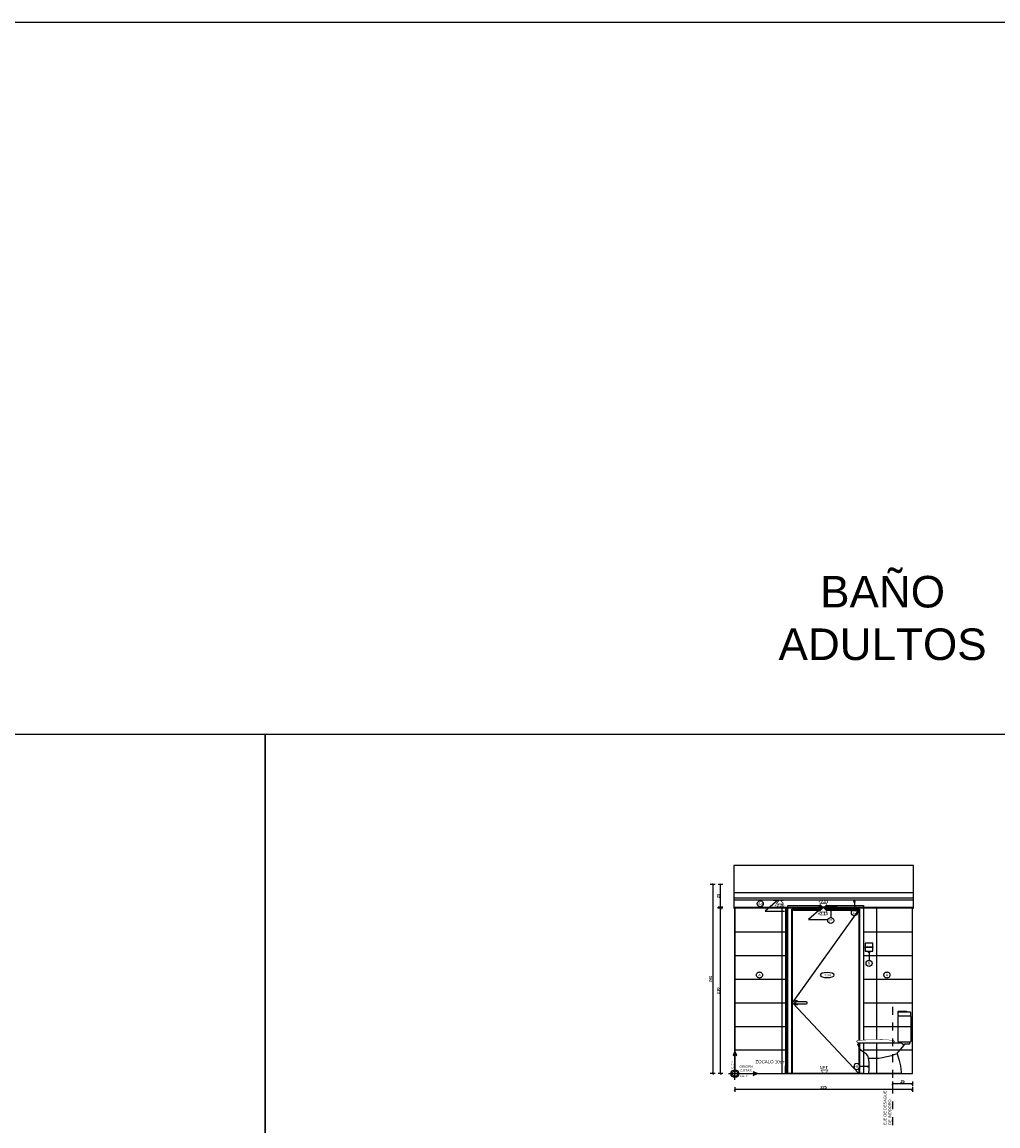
# Model space of a CAD drawing. Extents: x 1 to 126, y -14 to 17.
# Tile 86 of 132: x 48 to 61, y 3 to 17. Entities that reach past the tile are written whole.
import ezdxf
from ezdxf.enums import TextEntityAlignment as Align

# ---------------------------------------------------------------- set-up
doc = ezdxf.new("R2010")
doc.units = 0
doc.set_wipeout_variables(frame=1)
doc.header["$PDMODE"] = 3
doc.linetypes.add('DASHDOT', pattern=[1, 0.5, -0.25, 0, -0.25])
for name, color, linetype in [('00 AC - YESO', 2, 'Continuous'), ('A-ALBA-0', 9, 'Continuous'), ('A-ALBA-1', 1, 'Continuous'), ('A-ALBA-2', 2, 'Continuous'), ('A-ANNO-NIV', 2, 'Continuous'), ('A-ANNO-PLANI @ 20', 1, 'Continuous'), ('A-ANNO-SIMB @ 20', 2, 'Continuous'), ('A-ANNO-SIMB-AXIS @ 20', 1, 'Continuous'), ('A-ANOT-COTA-PARC', 1, 'Continuous'), ('A-ANOT-NIVL', 2, 'Continuous'), ('A-ANOT-NIVL @ 20', 2, 'Continuous'), ('A-ANOT-TGRL', 1, 'Continuous'), ('A-ANOT-TTEC', 2, 'Continuous'), ('A-EQPM-FIJO', 1, 'Continuous')]:
    doc.layers.add(name, color=color, linetype=linetype)
doc.layers.add('A-ALBA-4', color=2, linetype='Continuous', lineweight=25)
doc.styles.add('BIS estudio', font='swissl.ttf')
doc.styles.add('BIS-ANOT', font='swiss.ttf')
doc.styles.add('BIS-COTA', font='swissb.ttf')
doc.styles.add('BIS-TXT', font='swiss.ttf')
doc.styles.add('E5-10', font='micross.ttf', dxfattribs={"height": 0.015})
doc.styles.add('E5-100', font='micross.ttf')
doc.dimstyles.new('BIS-COTA-NIVE', dxfattribs={"dimscale": 1.8, "dimtxt": 0.0018, "dimasz": 0.0015, "dimexe": 0, "dimexo": 0, "dimgap": 0.0027, "dimtad": 2, "dimtih": 1, "dimtoh": 1, "dimzin": 1, "dimdsep": 46, "dimtxsty": 'BIS-COTA', "dimblk1": 'MARK1', "dimblk2": 'MARK2', "dimsah": 1, "dimcen": 0.0015, "dimclrd": 1, "dimclre": 1, "dimaunit": 1, "dimadec": 0, "dimazin": 0, "dimtfac": 1, "dimtix": 1, "dimtofl": 0, "dimtmove": 2, "dimatfit": 3, "dimldrblk": 'MARK1', "dimfxl": 1, "dimtolj": 1, "dimarcsym": 0})
doc.dimstyles.new('BIS-COTA-PARC', dxfattribs={"dimscale": 0, "dimtxt": 0.0018, "dimasz": 0.001, "dimexe": 0.0015, "dimexo": 0, "dimgap": 0.0005, "dimtad": 1, "dimdec": 0, "dimlfac": 100, "dimzin": 9, "dimdsep": 46, "dimtxsty": 'BIS-COTA', "dimblk": 'OBLIQUE', "dimcen": 2.5, "dimclrd": 256, "dimclre": 251, "dimclrt": 2, "dimadec": 1, "dimazin": 2, "dimtfac": 1, "dimtdec": 0, "dimtix": 1, "dimtmove": 2, "dimatfit": 3, "dimldrblk": 'DOT', "dimfxl": 0.0015, "dimfxlon": 1, "dimtolj": 1, "dimtzin": 0, "dimarcsym": 0})
pattern_1 = [(360, (57.3983, 3.63357), (3e-16, 0.3), [])]

# ---------------------------------------------------------------- blocks, each defined once
blk = doc.blocks.new('A-ANNO-DET-EJE')
for points in [[(0, 0.01431), (-0.00116, 0.01151), (0, 0.01228), (0.00116, 0.01151)], [(0.01431, 0), (0.01151, 0.00116), (0.01228, 0), (0.01151, -0.00116)]]:
    blk.add_hatch(color=0).paths.add_polyline_path(points)
at = {"color": 0}
for p, q in [((0, -0.004), (0, 0.01228)), ((-0.004, 0), (0.01228, 0))]:
    blk.add_line(p, q, dxfattribs=at)
for points in [[(0, 0.01431), (-0.00116, 0.01151), (0, 0.01228), (0.00116, 0.01151)], [(0.01431, 0), (0.01151, 0.00116), (0.01228, 0), (0.01151, -0.00116)]]:
    blk.add_lwpolyline(points, close=True, dxfattribs=at)
at = {"color": 0, "ltscale": 1.5}
for radius in [0.0025, 0.0017]:
    blk.add_circle((0, 0), radius, dxfattribs=at)
at = {"color": 0, "insert": (-0.001, 0.0033), "char_height": 0.0012, "width": 0.0117277, "attachment_point": 7, "rotation": 90, "style": 'E5-10'}
blk.add_mtext('{\\fArial|b0|i0|c238|p34;EJE Y}', dxfattribs=at)
at = {"color": 0, "style": 'E5-10'}
for s, insert, char_height, width, attachment_point in [('{\\fArial|b0|i0|c238|p34;ORIGEN\\fArial|b0|i0|c0|p34;\\P\\fArial|b0|i0|c238|p34;COTAS}', (0.00701, 0.00317), 0.0015, 0.0098585, 5), ('{\\fArial|b0|i0|c238|p34;EJE X}', (0.0033, -0.001), 0.0012, 0.0117277, 1)]:
    blk.add_mtext(s, dxfattribs=dict(at, insert=insert, char_height=char_height, width=width, attachment_point=attachment_point))
blk = doc.blocks.new('_Oblique')
at = {"color": 0, "lineweight": -2}
blk.add_line((-0.5, -0.5), (0.5, 0.5), dxfattribs=at)
blk = doc.blocks.new('*D342')
at = {"layer": 'A-ANOT-COTA-PARC', "color": 251, "lineweight": -2, "transparency": 16777216}
for p, q in [((59.398, 3.535), (59.398, 3.475)), ((59.648, 3.535), (59.648, 3.475))]:
    blk.add_line(p, q, dxfattribs=at)
at = {"layer": 'A-ANOT-COTA-PARC', "lineweight": -2, "transparency": 16777216}
blk.add_line((59.648, 3.505), (59.398, 3.505), dxfattribs=at)
at = {"layer": 'Defpoints', "color": 0, "transparency": 16777216}
for p in [(59.398, 3.634), (59.398, 3.505), (59.648, 3.634)]:
    blk.add_point(p, dxfattribs=at)
at = {"layer": 'A-ANOT-COTA-PARC', "lineweight": -2, "transparency": 16777216, "xscale": 0.02, "yscale": 0.02, "zscale": 0.02, "rotation": 180}
blk.add_blockref('_Oblique', (59.398, 3.505), dxfattribs=at)
at = {"layer": 'A-ANOT-COTA-PARC', "lineweight": -2, "transparency": 16777216, "xscale": 0.02, "yscale": 0.02, "zscale": 0.02}
blk.add_blockref('_Oblique', (59.648, 3.505), dxfattribs=at)
at = {"layer": 'A-ANOT-COTA-PARC', "color": 2, "transparency": 16777216, "insert": (59.523, 3.534), "char_height": 0.036, "attachment_point": 5, "style": 'BIS-COTA'}
blk.add_mtext('\\A1;25', dxfattribs=at)
blk = doc.blocks.new('_Dot')
at = {"color": 0, "linetype": 'ByBlock', "lineweight": -2}
blk.add_line((-0.5, 0), (-1, 0), dxfattribs=at)
at = {"color": 0, "linetype": 'ByBlock', "const_width": 0.5}
blk.add_lwpolyline([(-0.25, 0, 1), (0.25, 0, 1)], format="xyb", close=True, dxfattribs=at)
blk = doc.blocks.new('*U47')
at = {"color": 0, "linetype": 'Continuous'}
blk.add_line((-0.0043, 0), (0.00215, 0), dxfattribs=at)
at = {"color": 0, "linetype": 'Continuous', "ltscale": 5}
blk.add_lwpolyline([(-0.00215, -0.00215), (0.00215, -0.00215), (0, 0), (-0.00215, -0.00215)], dxfattribs=at)
blk.add_wipeout([(0, 0), (0.00215, -0.00215), (-0.00215, -0.00215)])
blk = doc.blocks.new('*D343')
at = {"layer": 'A-ANOT-COTA-PARC', "color": 251, "lineweight": -2, "transparency": 16777216}
for p, q in [((57.398, 3.461), (57.398, 3.401)), ((59.648, 3.461), (59.648, 3.401))]:
    blk.add_line(p, q, dxfattribs=at)
at = {"layer": 'A-ANOT-COTA-PARC', "lineweight": -2, "transparency": 16777216}
blk.add_line((59.648, 3.431), (57.398, 3.431), dxfattribs=at)
at = {"layer": 'Defpoints', "color": 0, "transparency": 16777216}
for p in [(57.398, 3.634), (59.648, 3.634), (57.398, 3.431)]:
    blk.add_point(p, dxfattribs=at)
at = {"layer": 'A-ANOT-COTA-PARC', "lineweight": -2, "transparency": 16777216, "xscale": 0.02, "yscale": 0.02, "zscale": 0.02, "rotation": 180}
blk.add_blockref('_Oblique', (57.398, 3.431), dxfattribs=at)
at = {"layer": 'A-ANOT-COTA-PARC', "lineweight": -2, "transparency": 16777216, "xscale": 0.02, "yscale": 0.02, "zscale": 0.02}
blk.add_blockref('_Oblique', (59.648, 3.431), dxfattribs=at)
at = {"layer": 'A-ANOT-COTA-PARC', "color": 2, "transparency": 16777216, "insert": (58.523, 3.46), "char_height": 0.036, "attachment_point": 5, "style": 'BIS-COTA'}
blk.add_mtext('\\A1;225', dxfattribs=at)
blk = doc.blocks.new('*D344')
at = {"layer": 'A-ANOT-COTA-PARC', "color": 251, "lineweight": -2, "transparency": 16777216}
for p, q in [((57.245, 5.734), (57.185, 5.734)), ((57.245, 3.634), (57.185, 3.634))]:
    blk.add_line(p, q, dxfattribs=at)
at = {"layer": 'A-ANOT-COTA-PARC', "lineweight": -2, "transparency": 16777216}
blk.add_line((57.215, 3.634), (57.215, 5.734), dxfattribs=at)
at = {"layer": 'Defpoints', "color": 0, "transparency": 16777216}
for p in [(57.215, 5.734), (57.398, 5.734), (57.398, 3.634)]:
    blk.add_point(p, dxfattribs=at)
at = {"layer": 'A-ANOT-COTA-PARC', "lineweight": -2, "transparency": 16777216, "xscale": 0.02, "yscale": 0.02, "zscale": 0.02}
for p, rotation in [((57.215, 5.734), 90), ((57.215, 3.634), 270)]:
    blk.add_blockref('_Oblique', p, dxfattribs=dict(at, rotation=rotation))
at = {"layer": 'A-ANOT-COTA-PARC', "color": 2, "transparency": 16777216, "insert": (57.187, 4.684), "char_height": 0.036, "attachment_point": 5, "rotation": 90, "style": 'BIS-COTA'}
blk.add_mtext('\\A1;210', dxfattribs=at)
blk = doc.blocks.new('*D345')
at = {"layer": 'A-ANOT-COTA-PARC', "color": 251, "lineweight": -2, "transparency": 16777216}
for p, q in [((57.245, 5.744), (57.185, 5.744)), ((57.245, 5.734), (57.185, 5.734))]:
    blk.add_line(p, q, dxfattribs=at)
at = {"layer": 'A-ANOT-COTA-PARC', "lineweight": -2, "transparency": 16777216}
for p, q in [((57.215, 5.744), (57.215, 5.764)), ((57.215, 5.734), (57.215, 5.744)), ((57.215, 5.734), (57.215, 5.714))]:
    blk.add_line(p, q, dxfattribs=at)
at = {"layer": 'Defpoints', "color": 0, "transparency": 16777216}
for p in [(57.215, 5.744), (57.398, 5.744), (57.398, 5.734)]:
    blk.add_point(p, dxfattribs=at)
at = {"layer": 'A-ANOT-COTA-PARC', "lineweight": -2, "transparency": 16777216, "xscale": 0.02, "yscale": 0.02, "zscale": 0.02}
for p, rotation in [((57.215, 5.744), 270), ((57.215, 5.734), 90)]:
    blk.add_blockref('_Oblique', p, dxfattribs=dict(at, rotation=rotation))
at = {"layer": 'A-ANOT-COTA-PARC', "color": 2, "transparency": 16777216, "insert": (57.187, 5.739), "char_height": 0.036, "attachment_point": 5, "rotation": 90, "style": 'BIS-COTA'}
blk.add_mtext('\\A1;1', dxfattribs=at)
blk = doc.blocks.new('*D346')
at = {"layer": 'A-ANOT-COTA-PARC', "color": 251, "lineweight": -2, "transparency": 16777216}
for p, q in [((57.146, 6.034), (57.086, 6.034)), ((57.146, 3.634), (57.086, 3.634))]:
    blk.add_line(p, q, dxfattribs=at)
at = {"layer": 'A-ANOT-COTA-PARC', "lineweight": -2, "transparency": 16777216}
blk.add_line((57.116, 6.034), (57.116, 3.634), dxfattribs=at)
at = {"layer": 'Defpoints', "color": 0, "transparency": 16777216}
for p in [(57.383, 6.034), (57.116, 3.634), (57.398, 3.634)]:
    blk.add_point(p, dxfattribs=at)
at = {"layer": 'A-ANOT-COTA-PARC', "lineweight": -2, "transparency": 16777216, "xscale": 0.02, "yscale": 0.02, "zscale": 0.02}
for p, rotation in [((57.116, 6.034), 90), ((57.116, 3.634), 270)]:
    blk.add_blockref('_Oblique', p, dxfattribs=dict(at, rotation=rotation))
at = {"layer": 'A-ANOT-COTA-PARC', "color": 2, "transparency": 16777216, "insert": (57.087, 4.834), "char_height": 0.036, "attachment_point": 5, "rotation": 90, "style": 'BIS-COTA'}
blk.add_mtext('\\A1;240', dxfattribs=at)
blk = doc.blocks.new('*D347')
at = {"layer": 'A-ANOT-COTA-PARC', "color": 251, "lineweight": -2, "transparency": 16777216}
for p, q in [((57.245, 6.034), (57.185, 6.034)), ((57.245, 5.744), (57.185, 5.744))]:
    blk.add_line(p, q, dxfattribs=at)
at = {"layer": 'A-ANOT-COTA-PARC', "lineweight": -2, "transparency": 16777216}
blk.add_line((57.215, 5.744), (57.215, 6.034), dxfattribs=at)
at = {"layer": 'Defpoints', "color": 0, "transparency": 16777216}
for p in [(57.215, 6.034), (57.383, 6.034), (57.383, 5.744)]:
    blk.add_point(p, dxfattribs=at)
at = {"layer": 'A-ANOT-COTA-PARC', "lineweight": -2, "transparency": 16777216, "xscale": 0.02, "yscale": 0.02, "zscale": 0.02}
for p, rotation in [((57.215, 6.034), 90), ((57.215, 5.744), 270)]:
    blk.add_blockref('_Oblique', p, dxfattribs=dict(at, rotation=rotation))
at = {"layer": 'A-ANOT-COTA-PARC', "color": 2, "transparency": 16777216, "insert": (57.187, 5.889), "char_height": 0.036, "attachment_point": 5, "rotation": 90, "style": 'BIS-COTA'}
blk.add_mtext('\\A1;29', dxfattribs=at)
blk = doc.blocks.new('*D348')
at = {"layer": 'A-ANNO-NIV', "color": 1, "lineweight": -2, "transparency": 16777216}
for p, q in [((57.942, 5.834), (57.781, 5.696)), ((57.882, 5.834), (57.942, 5.834)), ((57.781, 5.696), (58.028, 5.696))]:
    blk.add_line(p, q, dxfattribs=at)
at = {"layer": 'Defpoints', "color": 0, "transparency": 16777216}
for p in [(57.882, 5.834), (57.841, 5.696), (59.648, 3.434)]:
    blk.add_point(p, dxfattribs=at)
at = {"layer": 'A-ANNO-NIV', "color": 0, "transparency": 16777216, "insert": (57.961, 5.768), "char_height": 0.036, "attachment_point": 5, "style": 'BIS-COTA'}
blk.add_mtext('\\A1;+2.20', dxfattribs=at)
blk = doc.blocks.new('MARK1')
at = {"color": 0}
for p, q in [((1, 0), (-1, 0)), ((0, 1.5), (0, -1.5))]:
    blk.add_line(p, q, dxfattribs=at)
blk.add_lwpolyline([(0.5, 0.5), (-0.5, -0.5)], dxfattribs=at)
blk = doc.blocks.new('MARK2')
at = {"color": 0}
for p, q in [((1, 0), (-1, 0)), ((0, 1.5), (0, -1.5))]:
    blk.add_line(p, q, dxfattribs=at)
blk.add_lwpolyline([(0.5, 0.5), (-0.5, -0.5)], dxfattribs=at)
blk = doc.blocks.new('A-ANNO-NOM-2')
blk.add_wipeout([(0, -0.00191), (0.0003, -0.00189), (0.00059, -0.00182), (0.00087, -0.0017), (0.00112, -0.00155), (0.00135, -0.00135), (0.00155, -0.00112), (0.0017, -0.00087), (0.00182, -0.00059), (0.00189, -0.0003), (0.00191, 0), (0.00189, 0.0003), (0.00182, 0.00059), (0.0017, 0.00087), (0.00155, 0.00112), (0.00135, 0.00135), (0.00112, 0.00155), (0.00087, 0.0017), (0.00059, 0.00182), (0.0003, 0.00189), (0, 0.00191), (-0.0003, 0.00189), (-0.00059, 0.00182), (-0.00087, 0.0017), (-0.00112, 0.00155), (-0.00135, 0.00135), (-0.00155, 0.00112), (-0.0017, 0.00087), (-0.00182, 0.00059), (-0.00189, 0.0003), (-0.00191, 0), (-0.00189, -0.0003), (-0.00182, -0.00059), (-0.0017, -0.00087), (-0.00155, -0.00112), (-0.00135, -0.00135), (-0.00112, -0.00155), (-0.00087, -0.0017), (-0.00059, -0.00182), (-0.0003, -0.00189)])
blk.add_lwpolyline([(0, -0.00191), (0.0003, -0.00189), (0.00059, -0.00182), (0.00087, -0.0017), (0.00112, -0.00155), (0.00135, -0.00135), (0.00155, -0.00112), (0.0017, -0.00087), (0.00182, -0.00059), (0.00189, -0.0003), (0.00191, 0), (0.00189, 0.0003), (0.00182, 0.00059), (0.0017, 0.00087), (0.00155, 0.00112), (0.00135, 0.00135), (0.00112, 0.00155), (0.00087, 0.0017), (0.00059, 0.00182), (0.0003, 0.00189), (0, 0.00191), (-0.0003, 0.00189), (-0.00059, 0.00182), (-0.00087, 0.0017), (-0.00112, 0.00155), (-0.00135, 0.00135), (-0.00155, 0.00112), (-0.0017, 0.00087), (-0.00182, 0.00059), (-0.00189, 0.0003), (-0.00191, 0), (-0.00189, -0.0003), (-0.00182, -0.00059), (-0.0017, -0.00087), (-0.00155, -0.00112), (-0.00135, -0.00135), (-0.00112, -0.00155), (-0.00087, -0.0017), (-0.00059, -0.00182), (-0.0003, -0.00189)], close=True)
at = {"color": 1, "linetype": 'Continuous', "style": 'E5-100'}
blk.add_attdef('LETRA', text='', height=0.00175, dxfattribs=at).set_placement((0, 0), align=Align.MIDDLE_CENTER)
blk = doc.blocks.new('*U53')
blk.add_lwpolyline([(0, 0.00785), (0.00031, 0.0066), (-0.00031, 0.0066)], close=True)
blk.add_wipeout([(0, -0.00191), (0.0003, -0.00189), (0.00059, -0.00182), (0.00087, -0.0017), (0.00112, -0.00155), (0.00135, -0.00135), (0.00155, -0.00112), (0.0017, -0.00087), (0.00182, -0.00059), (0.00189, -0.0003), (0.00191, 0), (0.00189, 0.0003), (0.00182, 0.00059), (0.0017, 0.00087), (0.00155, 0.00112), (0.00135, 0.00135), (0.00112, 0.00155), (0.00087, 0.0017), (0.00059, 0.00182), (0.0003, 0.00189), (0, 0.00191), (-0.0003, 0.00189), (-0.00059, 0.00182), (-0.00087, 0.0017), (-0.00112, 0.00155), (-0.00135, 0.00135), (-0.00155, 0.00112), (-0.0017, 0.00087), (-0.00182, 0.00059), (-0.00189, 0.0003), (-0.00191, 0), (-0.00189, -0.0003), (-0.00182, -0.00059), (-0.0017, -0.00087), (-0.00155, -0.00112), (-0.00135, -0.00135), (-0.00112, -0.00155), (-0.00087, -0.0017), (-0.00059, -0.00182), (-0.0003, -0.00189)])
at = {"linetype": 'Continuous'}
blk.add_line((0, 0.00785), (0, 0.00191), dxfattribs=at)
blk.add_circle((0, 0), 0.00191)
at = {"color": 1, "linetype": 'Continuous', "style": 'E5-100'}
blk.add_attdef('LETRA', text='', height=0.00175, dxfattribs=at).set_placement((0, 0), align=Align.MIDDLE_CENTER)
blk = doc.blocks.new('*U23')
at = {"color": 0}
for points in [[(0.96, 0), (0, 0), (0, 2.135), (0.96, 2.135)], [(0.91, 0), (0.05, 0), (0.05, 2.085), (0.91, 2.085)], [(0.9, 0), (0.06, 0), (0.06, 2.075), (0.9, 2.075)]]:
    blk.add_lwpolyline(points, close=True, dxfattribs=at)
at = {"color": 9, "linetype": 'ByBlock', "ltscale": 0.2}
for points in [[(0.06, 0.9), (0.9, 2.075)], [(0.06, 0.9), (0.9, 0)]]:
    blk.add_lwpolyline(points, dxfattribs=at)
at = {"color": 8}
blk.add_lwpolyline([(0.11, 0.9125, 1), (0.11, 0.8875), (0.235, 0.8875, 1), (0.235, 0.9125)], format="xyb", close=True, dxfattribs=at)
blk.add_arc((0.11, 0.9), 0.025, 30, 330, dxfattribs=at)
blk = doc.blocks.new('*U54')
blk.add_lwpolyline([(-0.00785, 0), (-0.0066, 0.00031), (-0.0066, -0.00031)], close=True)
blk.add_wipeout([(0, -0.00191), (0.0003, -0.00189), (0.00059, -0.00182), (0.00087, -0.0017), (0.00112, -0.00155), (0.00135, -0.00135), (0.00155, -0.00112), (0.0017, -0.00087), (0.00182, -0.00059), (0.00189, -0.0003), (0.00191, 0), (0.00189, 0.0003), (0.00182, 0.00059), (0.0017, 0.00087), (0.00155, 0.00112), (0.00135, 0.00135), (0.00112, 0.00155), (0.00087, 0.0017), (0.00059, 0.00182), (0.0003, 0.00189), (0, 0.00191), (-0.0003, 0.00189), (-0.00059, 0.00182), (-0.00087, 0.0017), (-0.00112, 0.00155), (-0.00135, 0.00135), (-0.00155, 0.00112), (-0.0017, 0.00087), (-0.00182, 0.00059), (-0.00189, 0.0003), (-0.00191, 0), (-0.00189, -0.0003), (-0.00182, -0.00059), (-0.0017, -0.00087), (-0.00155, -0.00112), (-0.00135, -0.00135), (-0.00112, -0.00155), (-0.00087, -0.0017), (-0.00059, -0.00182), (-0.0003, -0.00189)])
at = {"linetype": 'Continuous'}
blk.add_line((-0.00785, 0), (-0.00191, 0), dxfattribs=at)
blk.add_circle((0, 0), 0.00191)
at = {"color": 1, "linetype": 'Continuous', "style": 'E5-100'}
blk.add_attdef('LETRA', text='', height=0.00175, dxfattribs=at).set_placement((0, 0), align=Align.MIDDLE_CENTER)
blk = doc.blocks.new('CCA-PLANI1')
blk.add_wipeout([(0.225, 0), (0.219, -0.019), (0.205, -0.033), (0.187, -0.044), (0.169, -0.053), (0.15, -0.06), (0.131, -0.065), (0.111, -0.07), (0.091, -0.073), (0.071, -0.076), (0.051, -0.078), (0.03, -0.079), (0.01, -0.08), (-0.01, -0.08), (-0.03, -0.079), (-0.051, -0.078), (-0.071, -0.076), (-0.091, -0.073), (-0.111, -0.07), (-0.131, -0.065), (-0.15, -0.06), (-0.169, -0.053), (-0.187, -0.044), (-0.205, -0.033), (-0.219, -0.019), (-0.225, 0), (-0.219, 0.019), (-0.205, 0.033), (-0.187, 0.044), (-0.169, 0.053), (-0.15, 0.06), (-0.131, 0.065), (-0.111, 0.07), (-0.091, 0.073), (-0.071, 0.076), (-0.051, 0.078), (-0.03, 0.079), (-0.01, 0.08), (0.01, 0.08), (0.03, 0.079), (0.051, 0.078), (0.071, 0.076), (0.091, 0.073), (0.111, 0.07), (0.131, 0.065), (0.15, 0.06), (0.169, 0.053), (0.187, 0.044), (0.205, 0.033), (0.219, 0.019)])
blk.add_ellipse((0, 0), major_axis=(-0.225, 0), ratio=0.355556, start_param=-3.141592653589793, end_param=3.141592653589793)
at = {"color": 2, "style": 'E5-100'}
blk.add_attdef('TIPO', text='', height=0.075, rotation=360, dxfattribs=at).set_placement((0, 0), align=Align.MIDDLE_CENTER)
blk = doc.blocks.new('ECH-INODORO-LAT')
for points in [[(0.172, 0.732), (0.03, 0.732), (0.025, 0.733), (0.021, 0.737), (0.02, 0.742), (0.02, 0.772), (0.021, 0.777), (0.025, 0.781), (0.03, 0.782), (0.068, 0.782), (0.182, 0.782)], [(0.03, 0.732), (0.025, 0.731), (0.021, 0.727), (0.02, 0.722), (0.02, 0.411), (0.021, 0.406), (0.025, 0.402), (0.03, 0.401), (0.038, 0.401), (0.038, 0.373), (0.101, 0.373)], [(0.183, 0.391), (0.182, 0.396), (0.178, 0.4), (0.173, 0.401), (0.176, 0.402), (0.18, 0.406), (0.182, 0.411), (0.182, 0.722), (0.18, 0.727), (0.176, 0.731), (0.172, 0.732), (0.176, 0.733), (0.18, 0.737), (0.182, 0.742), (0.182, 0.782), (0.18, 0.787), (0.177, 0.791), (0.172, 0.792), (0.078, 0.792), (0.073, 0.791), (0.069, 0.787), (0.068, 0.782)], [(0.03, 0.401), (0.149, 0.401), (0.173, 0.401)], [(0.195, 0.253), (0.184, 0.227), (0.175, 0.197), (0.166, 0.166), (0.158, 0.131), (0.151, 0.097), (0.146, 0.057), (0.143, 0.023), (0.143, 0), (0.555, 0), (0.552, 0.02), (0.55, 0.04), (0.549, 0.068), (0.548, 0.113), (0.549, 0.142), (0.552, 0.172), (0.555, 0.195), (0.559, 0.212), (0.567, 0.226), (0.572, 0.236), (0.583, 0.249), (0.593, 0.256), (0.604, 0.264), (0.62, 0.273), (0.632, 0.281), (0.648, 0.294), (0.66, 0.308), (0.67, 0.322), (0.68, 0.341), (0.684, 0.352), (0.688, 0.362), (0.691, 0.373), (0.688, 0.382), (0.681, 0.389), (0.672, 0.391), (0.27, 0.391), (0.183, 0.391), (0.183, 0.391), (0.15, 0.391), (0.141, 0.389), (0.129, 0.382), (0.121, 0.373), (0.101, 0.373), (0.131, 0.336), (0.156, 0.308), (0.186, 0.271), (0.191, 0.265), (0.193, 0.258), (0.195, 0.253), (0.212, 0.246), (0.234, 0.239), (0.266, 0.227), (0.305, 0.217), (0.345, 0.207), (0.379, 0.2), (0.424, 0.194), (0.475, 0.19), (0.554, 0.19)]]:
    blk.add_lwpolyline(points)
blk.add_lwpolyline([(0.691, 0.397), (0.695, 0.398), (0.699, 0.402), (0.7, 0.407), (0.699, 0.412), (0.695, 0.415), (0.69, 0.416), (0.651, 0.42), (0.614, 0.423), (0.567, 0.426), (0.507, 0.429), (0.453, 0.43), (0.418, 0.429), (0.377, 0.428), (0.331, 0.426), (0.3, 0.425), (0.263, 0.422), (0.245, 0.42), (0.24, 0.418), (0.237, 0.414), (0.236, 0.409), (0.237, 0.403), (0.24, 0.399), (0.245, 0.397), (0.63, 0.397)], close=True)
blk.add_wipeout([(0.695, 0.398), (0.699, 0.402), (0.7, 0.407), (0.699, 0.412), (0.695, 0.415), (0.69, 0.416), (0.651, 0.42), (0.614, 0.423), (0.567, 0.426), (0.507, 0.429), (0.453, 0.43), (0.418, 0.429), (0.377, 0.428), (0.331, 0.426), (0.3, 0.425), (0.263, 0.422), (0.245, 0.42), (0.24, 0.418), (0.237, 0.414), (0.236, 0.409), (0.237, 0.403), (0.24, 0.399), (0.245, 0.397), (0.63, 0.397), (0.691, 0.397)])
blk = doc.blocks.new('*U55')
blk.add_lwpolyline([(0, -0.00785), (-0.00031, -0.0066), (0.00031, -0.0066)], close=True)
blk.add_wipeout([(0, -0.00191), (0.0003, -0.00189), (0.00059, -0.00182), (0.00087, -0.0017), (0.00112, -0.00155), (0.00135, -0.00135), (0.00155, -0.00112), (0.0017, -0.00087), (0.00182, -0.00059), (0.00189, -0.0003), (0.00191, 0), (0.00189, 0.0003), (0.00182, 0.00059), (0.0017, 0.00087), (0.00155, 0.00112), (0.00135, 0.00135), (0.00112, 0.00155), (0.00087, 0.0017), (0.00059, 0.00182), (0.0003, 0.00189), (0, 0.00191), (-0.0003, 0.00189), (-0.00059, 0.00182), (-0.00087, 0.0017), (-0.00112, 0.00155), (-0.00135, 0.00135), (-0.00155, 0.00112), (-0.0017, 0.00087), (-0.00182, 0.00059), (-0.00189, 0.0003), (-0.00191, 0), (-0.00189, -0.0003), (-0.00182, -0.00059), (-0.0017, -0.00087), (-0.00155, -0.00112), (-0.00135, -0.00135), (-0.00112, -0.00155), (-0.00087, -0.0017), (-0.00059, -0.00182), (-0.0003, -0.00189)])
at = {"linetype": 'Continuous'}
blk.add_line((0, -0.00785), (0, -0.00191), dxfattribs=at)
blk.add_circle((0, 0), 0.00191)
at = {"color": 1, "linetype": 'Continuous', "style": 'E5-100'}
blk.add_attdef('LETRA', text='', height=0.00175, dxfattribs=at).set_placement((0, 0), align=Align.MIDDLE_CENTER)
blk = doc.blocks.new('BIS-PERC-FA')
blk.add_wipeout([(-0.05, 0.05), (-0.05, -0.05), (0.05, -0.05), (0.05, 0.05)])
blk.add_line((-0.005, 0), (0.005, 0))
for points in [[(-0.05, 0.05), (-0.05, -0.05), (0.05, -0.05), (0.05, 0.05)], [(-0.005, 0.05), (0.005, 0.05), (0.005, -0.05), (-0.005, -0.05)], [(-0.005, 0.05), (0.005, 0.05), (0.005, 0.04), (-0.005, 0.04)], [(-0.005, -0.05), (0.005, -0.05), (0.005, -0.04), (-0.005, -0.04)]]:
    blk.add_lwpolyline(points, close=True)
blk = doc.blocks.new('*D531')
at = {"layer": 'A-ANNO-NIV', "color": 1, "lineweight": -2, "transparency": 16777216}
for p, q in [((58.695, 5.745), (58.456, 5.745)), ((58.502, 5.744), (58.695, 5.745)), ((58.562, 5.744), (58.502, 5.744))]:
    blk.add_line(p, q, dxfattribs=at)
at = {"layer": 'Defpoints', "color": 0, "transparency": 16777216}
for p in [(58.562, 5.744), (58.635, 5.745), (59.574, 3.634)]:
    blk.add_point(p, dxfattribs=at)
at = {"layer": 'A-ANNO-NIV', "color": 0, "transparency": 16777216, "insert": (58.518, 5.817), "char_height": 0.036, "attachment_point": 5, "style": 'BIS-COTA'}
blk.add_mtext('\\A1;+2.11', dxfattribs=at)
blk = doc.blocks.new('*D532')
at = {"layer": 'A-ANNO-NIV', "color": 1, "lineweight": -2, "transparency": 16777216}
for p, q in [((58.494, 5.734), (58.332, 5.589)), ((58.434, 5.734), (58.494, 5.734)), ((58.332, 5.589), (58.58, 5.589))]:
    blk.add_line(p, q, dxfattribs=at)
at = {"layer": 'Defpoints', "color": 0, "transparency": 16777216}
for p in [(58.434, 5.734), (58.392, 5.589), (59.648, 3.634)]:
    blk.add_point(p, dxfattribs=at)
at = {"layer": 'A-ANNO-NIV', "color": 0, "transparency": 16777216, "insert": (58.513, 5.662), "char_height": 0.036, "attachment_point": 5, "style": 'BIS-COTA'}
blk.add_mtext('\\A1;+2.10', dxfattribs=at)

msp = doc.modelspace()

# ---------------------------------------------------------------- hatches: boundary and pattern name
at = {"layer": 'A-ALBA-0'}
h = msp.add_hatch(dxfattribs=at)
h.set_pattern_fill('_USER', color=256, scale=0.3, pattern_type=0)
h.set_pattern_definition(pattern_1)
h.paths.add_polyline_path([(58.0383, 5.7336), (57.3982, 5.7336), (57.3982, 3.6336), (58.0383, 3.6336)])
h = msp.add_hatch(dxfattribs=at)
h.set_pattern_fill('_USER', color=256, scale=0.6, angle=90, pattern_type=0)
h.set_pattern_definition([(90, (57.39825, 3.63357), (-0.6, 7e-16), [])])
h.paths.add_polyline_path([(58.0683, 5.7336), (57.3982, 5.7336), (57.3982, 3.6336), (58.0683, 3.6336)])
h = msp.add_hatch(dxfattribs=at)
h.set_pattern_fill('_USER', color=256, scale=0.3, pattern_type=0)
h.set_pattern_definition(pattern_1)
h.paths.add_polyline_path([(59.0283, 5.7336), (59.6482, 5.7336), (59.6482, 3.6336), (59.0283, 3.6336)])
h = msp.add_hatch(dxfattribs=at)
h.set_pattern_fill('_USER', color=256, scale=0.6, angle=90, pattern_type=0)
h.set_pattern_definition([(90, (57.3983, 3.63357), (-0.6, 7e-16), [])])
h.paths.add_polyline_path([(59.0283, 5.7336), (59.6783, 5.7336), (59.6783, 3.6336), (59.0283, 3.6336)])

# ---------------------------------------------------------------- linework, layer by layer
at = {"color": 6, "ltscale": 0.01}
msp.add_line((59.6632, 5.928), (57.3837, 5.928), dxfattribs=at)
for points in [[(34.5987, -8.7641), (34.5987, 7.9395), (51.4426, 7.9395), (51.4426, -8.7641)], [(51.4426, -8.7641), (51.4426, 7.9395), (66.2756, 7.9395), (66.2756, -8.7641)]]:
    msp.add_lwpolyline(points, close=True)
at = {"layer": 'A-ALBA-1'}
for p, q in [((59.6632, 5.7436), (57.3832, 5.7436)), ((59.6632, 5.7336), (57.3832, 5.7336))]:
    msp.add_line(p, q, dxfattribs=at)
msp.add_lwpolyline([(58.0383, 3.6335), (58.0383, 3.7335), (58.0483, 3.7335), (58.0483, 3.6335)], dxfattribs=at)
at = {"layer": 'A-ALBA-4', "color": 1}
msp.add_lwpolyline([(1.1824, 16.9766), (125.8135, 16.9766), (125.8135, -13.8078), (1.1824, -13.8078)], close=True, dxfattribs=at)
at = {"layer": 'A-ALBA-4'}
msp.add_lwpolyline([(59.6632, 6.2759), (57.3832, 6.2759), (57.3832, 5.7336), (57.3982, 5.7336), (57.3982, 3.6336), (59.6482, 3.6336), (59.6482, 5.7336), (59.6632, 5.7336)], close=True, dxfattribs=at)

# ---------------------------------------------------------------- block references
at = {"layer": 'A-ANNO-SIMB-AXIS @ 20', "xscale": 20, "yscale": 20, "zscale": 20}
msp.add_blockref('A-ANNO-DET-EJE', (57.3983, 3.6336), dxfattribs=at)

# ---------------------------------------------------------------- texts
at = {"ltscale": 0.3, "insert": (59.2702, 9.4127), "char_height": 0.4, "attachment_point": 5, "style": 'BIS-ANOT'}
msp.add_mtext_dynamic_manual_height_columns('BAÑO ADULTOS', width=3.970725, gutter_width=0.05, heights=[0], dxfattribs=at)
at = {"layer": 'A-ANOT-TGRL', "ltscale": 0.3, "insert": (57.8492, 3.7842), "char_height": 0.04, "attachment_point": 5, "style": 'BIS-ANOT'}
msp.add_mtext_dynamic_manual_height_columns('ZOCALO 10cm', width=0.635121, gutter_width=0.05, heights=[0], dxfattribs=at)
at = {"layer": 'A-ANOT-TTEC', "insert": (59.2831, 2.9826), "char_height": 0.036, "attachment_point": 1, "rotation": 90, "style": 'BIS-TXT'}
msp.add_mtext_dynamic_manual_height_columns('EJE DE DESAGUE\\PDE INODORO', width=0.605992, gutter_width=0.025, heights=[0], dxfattribs=at)

# ---------------------------------------------------------------- dimensions: what is measured, and where the dimension line sits
at = {"layer": 'A-ANOT-COTA-PARC'}
for base, p1, p2, angle, picture, middle in [((57.1159, 3.6336), (57.3832, 6.0336), (57.3983, 3.6336), 90, '*D346', (57.0875, 4.8336)), ((57.2154, 6.0336), (57.3832, 5.7436), (57.3832, 6.0336), 90, '*D347', (57.1869, 5.8886)), ((57.2154, 5.7336), (57.3983, 3.6336), (57.3983, 5.7336), 90, '*D344', (57.187, 4.6836)), ((57.2154, 5.7436), (57.3983, 5.7336), (57.3983, 5.7436), 90, '*D345', (57.1874, 5.7386)), ((59.3982, 3.5052), (59.6482, 3.6336), (59.3982, 3.6336), 180, '*D342', (59.5232, 3.5337))]:
    dim = msp.add_linear_dim(base=base, p1=p1, p2=p2, angle=angle, dimstyle='BIS-COTA-PARC', override={"dimscale": 0, "dimtix": 1, "dimtofl": 1, "dimtmove": 2, "dimatfit": 3}, dxfattribs=at)
    dim.commit()
    dim.dimension.update_dxf_attribs({"geometry": picture, "text_midpoint": middle})

# ---------------------------------------------------------------- next in the draw order: block references
at = {"layer": 'A-ANOT-NIVL @ 20', "yscale": 20, "zscale": 20}
for p, xscale, rotation in [((57.9677, 5.8336), 20, 3.180844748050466e-08), ((58.5332, 3.6336), -20, 179.9999999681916)]:
    msp.add_blockref('*U47', p, dxfattribs=dict(at, xscale=xscale, rotation=rotation))

# ---------------------------------------------------------------- next in the draw order: linework, layer by layer
at = {"layer": 'A-ALBA-2'}
for p, q in [((58.0382, 5.7336), (58.0383, 3.6336)), ((58.0432, 5.7336), (58.0433, 3.6336)), ((58.0482, 5.7336), (58.0483, 3.6336))]:
    msp.add_line(p, q, dxfattribs=at)

# ---------------------------------------------------------------- next in the draw order: texts
at = {"layer": 'A-ANOT-NIVL', "color": 2, "insert": (58.5249, 3.7097), "char_height": 0.0375, "attachment_point": 5, "rotation": 360, "style": 'BIS estudio'}
msp.add_mtext('\\A1;NPT', dxfattribs=at)

# ---------------------------------------------------------------- next in the draw order: dimensions: what is measured, and where the dimension line sits
at = {"layer": 'A-ANNO-NIV'}
dim = msp.add_ordinate_dim(feature_location=(57.8818, 5.8336), offset=(-0.0412, -0.1377), dtype=0, origin=(59.6482, 3.4336), text='+2.20', dimstyle='BIS-COTA-NIVE', override={"dimscale": 0, "dimpost": '+<>'}, dxfattribs=at)
dim.commit()
dim.dimension.update_dxf_attribs({"geometry": '*D348', "text_midpoint": (57.9612, 5.7684)})
at = {"layer": 'A-ANOT-COTA-PARC'}
dim = msp.add_linear_dim(base=(57.3982, 3.431), p1=(59.6482, 3.6336), p2=(57.3982, 3.6336), angle=180, dimstyle='BIS-COTA-PARC', override={"dimscale": 0, "dimtix": 1, "dimtofl": 1, "dimtmove": 2, "dimatfit": 3}, dxfattribs=at)
dim.commit()
dim.dimension.update_dxf_attribs({"geometry": '*D343', "text_midpoint": (58.5232, 3.4595)})

# ---------------------------------------------------------------- next in the draw order: block references
at = {"layer": 'A-ANNO-SIMB @ 20', "linetype": 'Continuous'}
ref = msp.add_blockref('A-ANNO-NOM-2', (57.7196, 5.7888), dxfattribs=dict(at, xscale=-20, yscale=20, zscale=20, rotation=359.9999999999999))
ref.add_attrib('LETRA', 'Aa', dxfattribs={"layer": '0', "color": 1, "linetype": 'Continuous', "height": 0.035, "style": 'BIS-ANOT'}).set_placement((57.7203, 5.7888), align=Align.MIDDLE_CENTER)
at = {"layer": 'A-ANNO-SIMB @ 20', "linetype": 'Continuous', "xscale": 20, "yscale": 20, "zscale": 20}
msp.add_blockref('*U53', (58.9123, 5.6767), dxfattribs=at).add_auto_attribs({'LETRA': 'C'})
at = {"layer": 'A-ANNO-SIMB @ 20', "linetype": 'Continuous'}
ref = msp.add_blockref('A-ANNO-NOM-2', (57.7099, 4.8851), dxfattribs=dict(at, xscale=-20, yscale=20, zscale=20, rotation=359.9999999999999))
ref.add_attrib('LETRA', 'A', dxfattribs={"layer": '0', "color": 1, "linetype": 'Continuous', "height": 0.035, "style": 'BIS-ANOT'}).set_placement((57.7099, 4.8851), align=Align.MIDDLE_CENTER)
ref = msp.add_blockref('A-ANNO-NOM-2', (59.3254, 4.8851), dxfattribs=dict(at, xscale=-20, yscale=20, zscale=20, rotation=359.9999999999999))
ref.add_attrib('LETRA', 'A', dxfattribs={"layer": '0', "color": 1, "linetype": 'Continuous', "height": 0.035, "style": 'BIS-ANOT'}).set_placement((59.3254, 4.8851), align=Align.MIDDLE_CENTER)

# ---------------------------------------------------------------- next in the draw order: linework, layer by layer
at = {"layer": '00 AC - YESO'}
msp.add_line((59.6632, 5.858), (57.3837, 5.858), dxfattribs=at)

# ---------------------------------------------------------------- next in the draw order: block references
at = {"layer": 'A-ALBA-1'}
msp.add_blockref('*U23', (58.0683, 3.6336), dxfattribs=at)

# ---------------------------------------------------------------- next in the draw order: block references
at = {"layer": 'A-ANNO-PLANI @ 20'}
ref = msp.add_blockref('CCA-PLANI1', (58.5681, 4.8849), dxfattribs=dict(at, xscale=-0.400175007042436, yscale=0.400175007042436, zscale=0.400175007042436, rotation=359.9999999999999))
ref.add_attrib('TIPO', 'C04', dxfattribs={"layer": '0', "color": 2, "height": 0.03001, "style": 'E5-100'}).set_placement((58.5737, 4.8849), align=Align.MIDDLE_CENTER)
at = {"layer": 'A-ANNO-SIMB @ 20', "linetype": 'Continuous', "xscale": 20, "yscale": 20, "zscale": 20, "rotation": 179.9999999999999}
msp.add_blockref('*U55', (59.0982, 5.0329), dxfattribs=at).add_auto_attribs({'LETRA': 'N'})
at = {"layer": 'A-ANNO-SIMB @ 20', "linetype": 'Continuous'}
ref = msp.add_blockref('*U54', (58.9431, 3.7241), dxfattribs=dict(at, xscale=-20, yscale=20, zscale=20, rotation=359.9999999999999))
ref.add_attrib('LETRA', 'Hb', dxfattribs={"layer": '0', "color": 1, "linetype": 'Continuous', "height": 0.035, "rotation": 360, "style": 'E5-100'}).set_placement((58.9431, 3.7241), align=Align.MIDDLE_CENTER)
at = {"layer": 'A-ANOT-NIVL @ 20', "xscale": -20, "yscale": 20, "zscale": 20, "rotation": 179.9999999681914}
msp.add_blockref('*U47', (58.5195, 5.7436), dxfattribs=at)

# ---------------------------------------------------------------- next in the draw order: linework, layer by layer
at = {"layer": '00 AC - YESO'}
msp.add_line((59.6632, 5.8336), (57.3832, 5.8336), dxfattribs=at)

# ---------------------------------------------------------------- next in the draw order: block references
at = {"layer": 'A-ALBA-1', "xscale": -1, "rotation": 359.9999999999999}
msp.add_blockref('ECH-INODORO-LAT', (59.6482, 3.6336), dxfattribs=at)
at = {"layer": 'A-EQPM-FIJO', "rotation": 89.99999999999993}
msp.add_blockref('BIS-PERC-FA', (59.0982, 5.2386), dxfattribs=at)

# ---------------------------------------------------------------- next in the draw order: linework, layer by layer
at = {"layer": 'A-ALBA-2', "linetype": 'DASHDOT', "ltscale": 0.1}
msp.add_line((59.3982, 2.9807), (59.3982, 4.5022), dxfattribs=at)

# ---------------------------------------------------------------- next in the draw order: dimensions: what is measured, and where the dimension line sits
at = {"layer": 'A-ANNO-NIV'}
dim = msp.add_ordinate_dim(feature_location=(58.5625, 5.7436), offset=(0.0727, 0.0018), dtype=0, origin=(59.5737, 3.6336), dimstyle='BIS-COTA-NIVE', override={"dimscale": 0, "dimpost": '+<>', "dimtix": 1, "dimtofl": 0, "dimtmove": 2, "dimatfit": 3}, dxfattribs=at)
dim.commit()
dim.dimension.update_dxf_attribs({"geometry": '*D531', "text_midpoint": (58.5184, 5.8174)})

# ---------------------------------------------------------------- next in the draw order: block references
at = {"layer": 'A-ANOT-NIVL @ 20', "xscale": 20, "yscale": 20, "zscale": 20, "rotation": 3.180844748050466e-08}
msp.add_blockref('*U47', (58.5195, 5.7336), dxfattribs=at)

# ---------------------------------------------------------------- next in the draw order: dimensions: what is measured, and where the dimension line sits
at = {"layer": 'A-ANNO-NIV'}
dim = msp.add_ordinate_dim(feature_location=(58.4336, 5.7336), offset=(-0.0412, -0.1441), dtype=0, origin=(59.6482, 3.6336), dimstyle='BIS-COTA-NIVE', override={"dimscale": 0, "dimpost": '+<>', "dimtix": 1, "dimtofl": 0, "dimtmove": 2, "dimatfit": 3}, dxfattribs=at)
dim.commit()
dim.dimension.update_dxf_attribs({"geometry": '*D532', "text_midpoint": (58.513, 5.6619)})

# ---------------------------------------------------------------- next in the draw order: block references
at = {"layer": 'A-ANNO-SIMB @ 20', "linetype": 'Continuous', "xscale": 20, "yscale": 20, "zscale": 20}
msp.add_blockref('*U53', (58.6121, 5.5767), dxfattribs=at).add_auto_attribs({'LETRA': 'P'})

doc.saveas('drawing.dxf')
